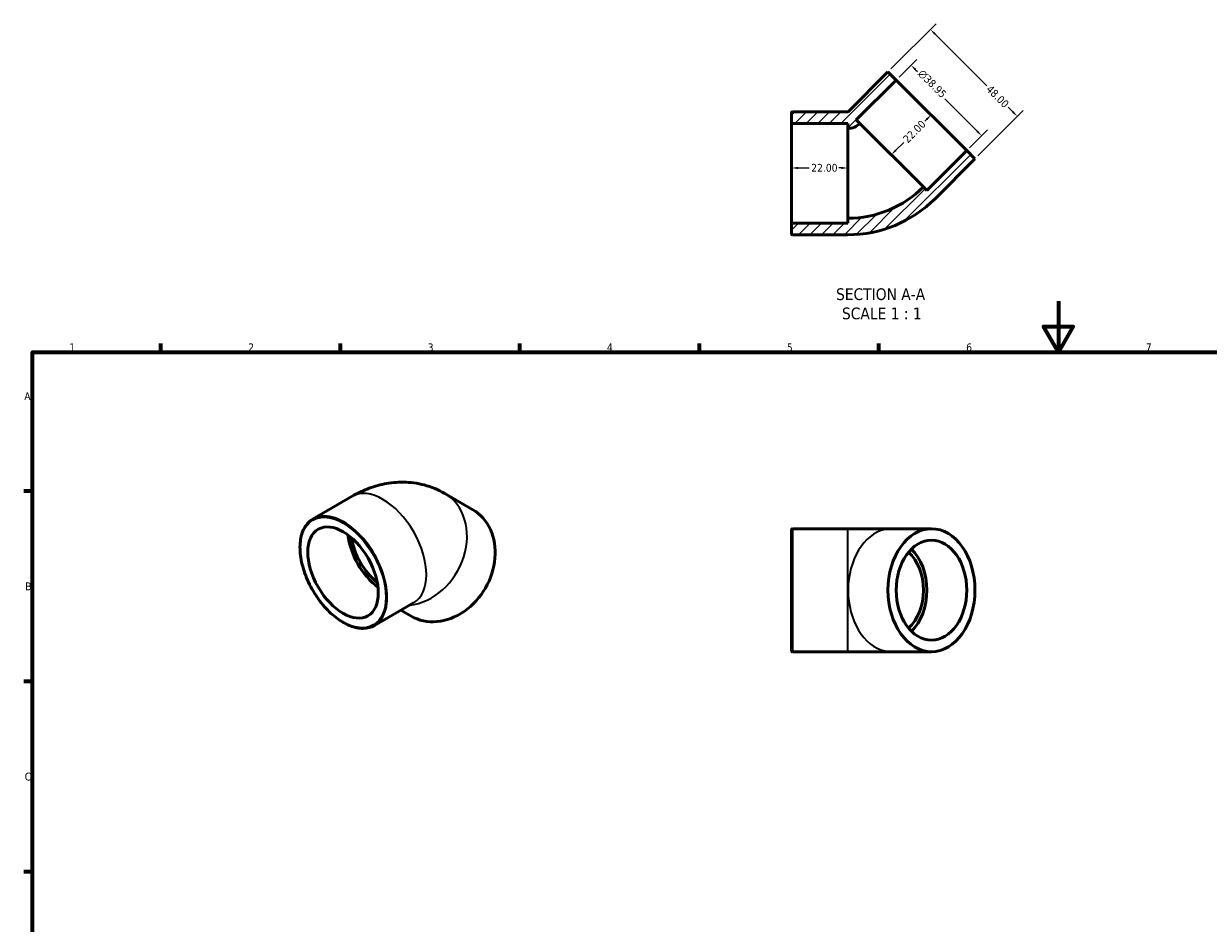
# Model space of a CAD drawing. Header units: millimetres. Extents: x 0 to 906, y 0 to 702.
# Tile 2 of 3: x 17 to 479, y 351 to 702. Entities that reach past the tile are written whole.
import ezdxf

# ---------------------------------------------------------------- set-up
doc = ezdxf.new("R2010")
doc.units = ezdxf.units.MM
for name, color, linetype, lineweight in [('Border (ANSI)', 7, 'Continuous', 70), ('Dimension (ANSI)', 7, 'Continuous', 25), ('Hatch (ANSI)', 7, 'Continuous', 18), ('Symbol (ANSI)', 7, 'Continuous', 25), ('Visible (ANSI)', 7, 'Continuous', 50), ('Visible Narrow (ANSI)', 7, 'Continuous', 35)]:
    doc.layers.add(name, color=color, linetype=linetype, lineweight=lineweight)
doc.styles.add('Label Text (ANSI)', font='tahoma.ttf')
doc.styles.add('Note Text (ANSI)', font='tahoma.ttf')
doc.dimstyles.new('Default - mm (ANSI)', dxfattribs={"dimtxt": 3.048, "dimasz": 2.5, "dimexe": 3.175, "dimexo": 1.6002, "dimgap": 0.8, "dimtad": 0, "dimtoh": 1, "dimrnd": 1e-08, "dimzin": 4, "dimdsep": 46, "dimtxsty": 'Note Text (ANSI)', "dimcen": 0.09, "dimdle": 10, "dimclrd": 256, "dimclre": 256, "dimclrt": 256, "dimadec": 1, "dimazin": 1, "dimtfac": 1, "dimtofl": 0, "dimtmove": 0, "dimatfit": 3, "dimfxl": 1, "dimtolj": 1, "dimtzin": 4, "dimlwd": -1, "dimlwe": -1, "dimarcsym": 0})

# ---------------------------------------------------------------- blocks, each defined once
blk = doc.blocks.new('Borders Default Border')
at = {"layer": 'Border (ANSI)'}
for p, q in [((70.08, 574), (70.08, 577.45)), ((140.17, 574), (140.17, 577.45)), ((210.25, 574), (210.25, 577.45)), ((280.33, 574), (280.33, 577.45)), ((350.42, 574), (350.42, 577.45)), ((20, 519.75), (16.55, 519.75)), ((20, 445.5), (16.55, 445.5)), ((20, 371.25), (16.55, 371.25))]:
    blk.add_line(p, q, dxfattribs=at)
at = {"layer": 'Border (ANSI)', "flags": 128}
for points in [[(420.5, 594), (420.5, 574), (414.73, 584), (426.27, 584), (420.5, 574)], [(20, 20), (20, 574), (821, 574), (821, 20), (20, 20)]]:
    blk.add_lwpolyline(points, dxfattribs=at)
at = {"layer": 'Border (ANSI)', "char_height": 3.05, "attachment_point": 7, "style": 'Note Text (ANSI)'}
for s, insert in [('1', (34.35, 574.4)), ('2', (104.2, 574.4)), ('3', (174.26, 574.34)), ('4', (244.23, 574.4)), ('5', (314.48, 574.34)), ('6', (384.49, 574.34)), ('7', (454.6, 574.4)), ('A', (16.78, 555.35)), ('B', (17.15, 481.1)), ('C', (16.95, 406.8))]:
    blk.add_mtext(s, dxfattribs=dict(at, insert=insert))
blk = doc.blocks.new('*D7')
at = {"layer": 'Defpoints', "color": 0, "transparency": 16777216}
for p in [(316.31, 643.85), (338.31, 645.94), (338.31, 643.85)]:
    blk.add_point(p, dxfattribs=at)
at = {"layer": 'Dimension (ANSI)', "transparency": 16777216}
for p, q in [((318.81, 645.94), (323.18, 645.94)), ((335.81, 645.94), (334.82, 645.94))]:
    blk.add_line(p, q, dxfattribs=at)
for points in [[(318.81, 646.36), (318.81, 645.53), (316.31, 645.94)], [(335.81, 646.36), (335.81, 645.53), (338.31, 645.94)]]:
    blk.add_solid(points, dxfattribs=at)
at = {"layer": 'Dimension (ANSI)', "transparency": 16777216, "insert": (323.98, 647.53), "char_height": 3.048, "attachment_point": 1, "style": 'Note Text (ANSI)'}
blk.add_mtext('\\A1;22.00', dxfattribs=at)
blk = doc.blocks.new('*D8')
at = {"layer": 'Defpoints', "color": 0, "transparency": 16777216}
for p in [(370.79, 666.62), (370.94, 666.48), (355.38, 650.92)]:
    blk.add_point(p, dxfattribs=at)
at = {"layer": 'Dimension (ANSI)', "transparency": 16777216}
for p, q in [((369.02, 664.86), (368.32, 664.15)), ((357, 652.83), (360.1, 655.93))]:
    blk.add_line(p, q, dxfattribs=at)
for points in [[(368.73, 665.15), (369.32, 664.56), (370.79, 666.62)], [(356.71, 653.13), (357.3, 652.54), (355.23, 651.07)]]:
    blk.add_solid(points, dxfattribs=at)
at = {"layer": 'Dimension (ANSI)', "transparency": 16777216, "insert": (359.54, 657.62), "char_height": 3.048, "attachment_point": 1, "rotation": 45, "style": 'Note Text (ANSI)'}
blk.add_mtext('\\A1;22.00', dxfattribs=at)
blk = doc.blocks.new('*D9')
at = {"layer": 'Defpoints', "color": 0, "transparency": 16777216}
for p in [(362.98, 686.06), (357.17, 680.25), (384.71, 652.71)]:
    blk.add_point(p, dxfattribs=at)
at = {"layer": 'Dimension (ANSI)', "transparency": 16777216}
for p, q in [((358.3, 681.38), (365.22, 688.3)), ((364.74, 684.29), (365.43, 683.61)), ((388.75, 660.28), (376.1, 672.93)), ((385.84, 653.84), (392.76, 660.76))]:
    blk.add_line(p, q, dxfattribs=at)
for points in [[(365.04, 684.59), (364.45, 684), (362.98, 686.06)], [(389.05, 660.58), (388.46, 659.99), (390.52, 658.52)]]:
    blk.add_solid(points, dxfattribs=at)
at = {"layer": 'Dimension (ANSI)', "transparency": 16777216, "insert": (367.62, 684.66), "char_height": 3.048, "attachment_point": 1, "rotation": 315, "style": 'Note Text (ANSI)'}
blk.add_mtext('\\A1;\\fAIGDT|b0|i0;\\H3.0480;\\ln\\fTahoma|b0|i0;\\H3.0480;38.95', dxfattribs=at)
blk = doc.blocks.new('*D10')
at = {"layer": 'Defpoints', "color": 0, "transparency": 16777216}
for p in [(353.97, 683.45), (404.46, 666.06), (387.91, 649.51)]:
    blk.add_point(p, dxfattribs=at)
at = {"layer": 'Dimension (ANSI)', "transparency": 16777216}
for p, q in [((355.1, 684.58), (372.77, 702.25)), ((372.29, 698.24), (392.52, 678)), ((389.04, 650.64), (406.71, 668.31)), ((402.7, 667.83), (400.85, 669.68))]:
    blk.add_line(p, q, dxfattribs=at)
for points in [[(372.59, 698.53), (372, 697.94), (370.52, 700)], [(402.99, 668.13), (402.4, 667.54), (404.46, 666.06)]]:
    blk.add_solid(points, dxfattribs=at)
at = {"layer": 'Dimension (ANSI)', "transparency": 16777216, "insert": (394.22, 678.56), "char_height": 3.048, "attachment_point": 1, "rotation": 315, "style": 'Note Text (ANSI)'}
blk.add_mtext('\\A1;48.00', dxfattribs=at)

msp = doc.modelspace()

# ---------------------------------------------------------------- hatches: boundary and pattern name
at = {"layer": 'Hatch (ANSI)'}
h = msp.add_hatch(dxfattribs=at)
h.set_pattern_fill('ANSI31', color=256, scale=25.4, style=0)
h.set_pattern_definition([(45, (0, 0), (-2.245064, 2.245064), [])])
edge = h.paths.add_edge_path()
edge.add_ellipse((316.699, 620.239), major_axis=(-0.39, 0), ratio=1, start_angle=0, end_angle=90)
edge.add_line((316.699, 619.85), (338.309, 619.85))
edge.add_ellipse((338.309, 667.992), major_axis=(0, -48.142), ratio=1, start_angle=0, end_angle=45)
edge.add_line((372.351, 633.95), (387.907, 649.507))
edge.add_line((387.907, 649.507), (384.708, 652.706))
edge.add_line((384.708, 652.706), (369.152, 637.149))
edge.add_line((369.152, 637.149), (367.775, 638.527))
edge.add_ellipse((338.309, 667.992), major_axis=(29.466, -29.466), ratio=1, start_angle=315, end_angle=360, ccw=False)
edge.add_line((338.309, 626.322), (338.309, 624.374))
edge.add_line((338.309, 624.374), (316.309, 624.374))
edge.add_line((316.309, 624.374), (316.309, 620.239))
edge = h.paths.add_edge_path()
edge.add_ellipse((316.699, 667.46), major_axis=(0, 0.39), ratio=1, start_angle=0, end_angle=90)
edge.add_line((316.309, 667.46), (316.309, 663.326))
edge.add_line((316.309, 663.326), (338.309, 663.326))
edge.add_line((338.309, 663.326), (338.309, 661.378))
edge.add_ellipse((338.309, 667.992), major_axis=(0, -6.614), ratio=1, start_angle=0, end_angle=45)
edge.add_line((342.986, 663.315), (341.609, 664.693))
edge.add_line((341.609, 664.693), (357.165, 680.249))
edge.add_line((357.165, 680.249), (353.966, 683.448))
edge.add_line((353.966, 683.448), (338.41, 667.892))
edge.add_ellipse((338.309, 667.992), major_axis=(0.101, -0.101), ratio=1, start_angle=315, end_angle=360, ccw=False)
edge.add_line((338.309, 667.85), (316.699, 667.85))

# ---------------------------------------------------------------- linework, layer by layer
at = {"layer": 'Visible (ANSI)'}
for p, q in [((353.966, 683.448), (338.41, 667.892)), ((341.609, 664.693), (357.165, 680.249)), ((357.165, 680.249), (353.966, 683.448)), ((357.165, 680.249), (384.708, 652.706)), ((316.309, 667.46), (316.309, 663.326)), ((338.309, 667.85), (316.699, 667.85)), ((316.309, 663.326), (338.309, 663.326)), ((316.309, 624.374), (316.309, 663.326)), ((338.309, 663.326), (338.309, 661.378)), ((338.309, 626.322), (338.309, 661.378)), ((342.986, 663.315), (341.609, 664.693)), ((342.986, 663.315), (367.775, 638.527)), ((384.708, 652.706), (369.152, 637.149)), ((387.907, 649.507), (384.708, 652.706)), ((372.351, 633.95), (387.907, 649.507)), ((369.152, 637.149), (367.775, 638.527)), ((338.309, 624.374), (316.309, 624.374)), ((316.309, 624.374), (316.309, 620.239)), ((338.309, 626.322), (338.309, 624.374)), ((316.699, 619.85), (338.309, 619.85)), ((191.899, 512.533), (180.899, 518.917)), ((129.524, 508.987), (144.805, 517.787)), ((316.309, 457.526), (316.309, 504.747)), ((316.699, 505.137), (338.309, 505.137)), ((355.38, 505.137), (338.309, 505.137)), ((370.937, 505.137), (355.38, 505.137)), ((153.478, 467.391), (168.759, 476.191)), ((167.807, 471.018), (163.806, 473.339)), ((316.699, 457.137), (338.309, 457.137)), ((338.309, 457.137), (355.38, 457.137)), ((370.937, 457.137), (355.38, 457.137))]:
    msp.add_line(p, q, dxfattribs=at)
for centre, radius, start, end in [((316.699, 667.46), 0.39, 90, 180), ((338.309, 667.992), 0.142, 270, 315), ((338.309, 667.992), 6.614, 270, 315), ((338.309, 667.992), 41.671, 270, 315), ((338.309, 667.992), 48.142, 270, 315), ((316.699, 620.239), 0.39, 180, 270), ((316.699, 504.747), 0.39, 90, 180), ((316.699, 457.526), 0.39, 180, 270)]:
    msp.add_arc(centre, radius, start, end, dxfattribs=at)
for centre, major_axis, ratio, start_param, end_param in [((179.853, 491.776), (-12.046, -20.758), 0.8159693, 0, 3.1415927), ((156.782, 496.989), (-9.719, 16.878), 0.5780931, 0.9226504, 2.2189422), ((156.782, 496.989), (-8.747, 15.19), 0.5780931, 0.9606762, 2.1809164), ((355.38, 481.137), (0, -17.528), 0.7071068, 0.5634518, 2.5781409), ((355.38, 481.137), (0, -19.476), 0.7071068, 0.6001881, 2.5414046)]:
    msp.add_ellipse(centre, major_axis=major_axis, ratio=ratio, start_param=start_param, end_param=end_param, dxfattribs=at)
for centre, major_axis, ratio in [((141.225, 488.031), (9.719, -16.878), 0.5780931), ((370.937, 481.137), (0, 24), 0.7071068), ((370.937, 481.137), (0, 19.476), 0.7071068)]:
    msp.add_ellipse(centre, major_axis=major_axis, ratio=ratio, dxfattribs=at)
for points, knots in [([(144.805, 517.787), (146.644, 518.846), (148.595, 519.804), (152.763, 521.441), (154.981, 522.12), (159.71, 523.067), (162.224, 523.333), (167.476, 523.264), (170.216, 522.923), (175.675, 521.481), (178.387, 520.375), (180.899, 518.917)], [4.71238898, 4.71238898, 4.71238898, 4.71238898, 4.86946861, 4.86946861, 5.02654825, 5.02654825, 5.18362788, 5.18362788, 5.34070751, 5.34070751, 5.49778714, 5.49778714, 5.49778714, 5.49778714]), ([(153.478, 467.391), (152.195, 466.652), (150.713, 466.263), (147.49, 466.21), (145.743, 466.56), (142.151, 467.973), (140.304, 469.048), (136.714, 471.809), (134.973, 473.495), (131.77, 477.306), (130.31, 479.429), (127.816, 483.898), (126.782, 486.243), (125.244, 490.922), (124.741, 493.256), (124.319, 497.682), (124.402, 499.773), (125.156, 503.497), (125.827, 505.132), (127.523, 507.513), (128.454, 508.371), (129.524, 508.987)], [2.3581282, 2.3581282, 2.3581282, 2.3581282, 2.6681864, 2.6681864, 2.9849891, 2.9849891, 3.3072517, 3.3072517, 3.6299095, 3.6299095, 3.9521066, 3.9521066, 4.27413, 4.27413, 4.596383, 4.596383, 4.9190937, 4.9190937, 5.2410117, 5.2410117, 5.4997209, 5.4997209, 5.4997209, 5.4997209])]:
    msp.add_open_spline(points, degree=3, knots=knots, dxfattribs=at)
at = {"layer": 'Visible Narrow (ANSI)'}
for p, q in [((316.699, 504.841), (316.699, 457.432)), ((338.309, 457.432), (338.309, 504.841))]:
    msp.add_line(p, q, dxfattribs=at)
for centre, major_axis, ratio, start_param, end_param in [((156.782, 496.989), (-11.977, 20.798), 0.5780931, 3.1415927, 6.2831853), ((168.853, 498.159), (12.046, 20.758), 0.8159693, 3.6807022, 6.2831853), ((141.501, 488.189), (11.977, -20.798), 0.5780931, 0, 3.1415927), ((355.38, 481.137), (0, -24), 0.7071068, 3.2986723, 6.1261057)]:
    msp.add_ellipse(centre, major_axis=major_axis, ratio=ratio, start_param=start_param, end_param=end_param, dxfattribs=at)
msp.add_ellipse((141.225, 488.031), major_axis=(11.782, -20.46), ratio=0.5780931, dxfattribs=at)

# ---------------------------------------------------------------- block references
msp.add_blockref('Borders Default Border', (0, 0))

# ---------------------------------------------------------------- texts
at = {"layer": 'Symbol (ANSI)', "char_height": 4.572, "attachment_point": 7, "style": 'Label Text (ANSI)'}
for s, insert in [('SECTION A-A', (333.684, 594.307)), ('SCALE 1 : 1', (336.003, 586.794))]:
    msp.add_mtext(s, dxfattribs=dict(at, insert=insert))

# ---------------------------------------------------------------- dimensions: what is measured, and where the dimension line sits
at = {"layer": 'Dimension (ANSI)'}
for base, p1, p2, angle, override, picture, middle in [((404.464, 666.063), (353.966, 683.448), (387.907, 649.507), 135, {"dimtoh": 0, "dimdec": 2, "dimtp": 0, "dimtm": 0, "dimtdec": 2, "dimatfit": 1}, '*D10', (396.686, 673.842)), ((370.791, 666.623), (355.38, 650.921), (370.937, 666.477), 45, {"dimtoh": 0, "dimdec": 2, "dimse1": 1, "dimse2": 1, "dimtp": 0, "dimtm": 0, "dimtdec": 2, "dimatfit": 1}, '*D8', (364.208, 660.041)), ((338.309, 645.942), (316.309, 643.85), (338.309, 643.85), 180, {"dimtoh": 0, "dimdec": 2, "dimse1": 1, "dimse2": 1, "dimtp": 0, "dimtm": 0, "dimtdec": 2, "dimatfit": 1}, '*D7', (329, 645.942))]:
    dim = msp.add_linear_dim(base=base, p1=p1, p2=p2, angle=angle, dimstyle='Default - mm (ANSI)', override=override, dxfattribs=at)
    dim.commit()
    dim.dimension.update_dxf_attribs({"geometry": picture, "text_midpoint": middle, "dimtype": 160})
dim = msp.add_linear_dim(base=(362.976, 686.059), p1=(384.708, 652.706), p2=(357.165, 680.249), angle=315, text='\\fAIGDT|b0|i0;\\H3.0480;\\ln\\fTahoma|b0|i0;\\H3.0480;<>', dimstyle='Default - mm (ANSI)', override={"dimtoh": 0, "dimdec": 2, "dimtp": 0, "dimtm": 0, "dimtdec": 2, "dimatfit": 1}, dxfattribs=at)
dim.commit()
dim.dimension.update_dxf_attribs({"geometry": '*D9', "text_midpoint": (370.766, 678.269), "dimtype": 160})

doc.saveas('drawing.dxf')
